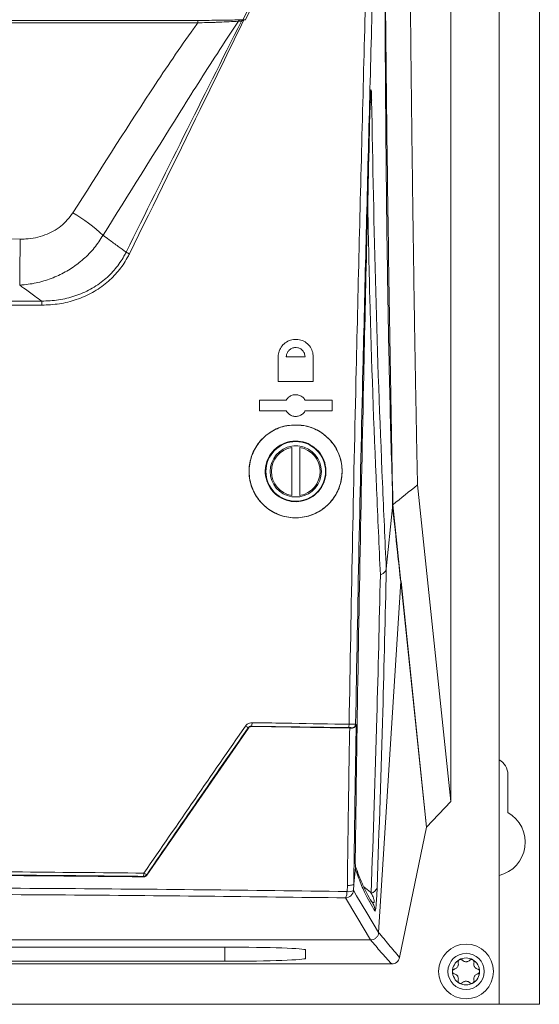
# Model space of a CAD drawing. Header units: millimetres. Extents: x 19 to 723, y 156 to 413.
# Tile 14 of 22: x 372 to 437, y 156 to 278. Entities that reach past the tile are written whole.
import ezdxf

# ---------------------------------------------------------------- set-up
doc = ezdxf.new("R2010")
doc.units = ezdxf.units.MM
doc.header["$LTSCALE"] = 2.5

msp = doc.modelspace()

# ---------------------------------------------------------------- linework, layer by layer
at = {"color": 7, "linetype": 'Continuous', "lineweight": 15}
for p, q in [((431.68, 156.33), (431.68, 413.33)), ((436.68, 156.33), (436.68, 413.33)), ((425.68, 181.49), (425.68, 387.84)), ((394.3, 278.4), (291.05, 278.4)), ((394.3, 278.1), (291.05, 278.1)), ((404.27, 236.65), (404.27, 233.59)), ((405.29, 236.65), (407.63, 236.65)), ((408.64, 233.59), (408.64, 236.65)), ((404.27, 233.59), (408.64, 233.59)), ((405.29, 231.29), (401.96, 231.29)), ((401.96, 231.29), (401.96, 229.94)), ((410.96, 231.29), (407.63, 231.29)), ((410.96, 229.94), (410.96, 231.29)), ((401.96, 229.94), (405.29, 229.94)), ((407.63, 229.94), (410.96, 229.94)), ((405.96, 219.46), (405.96, 225.42)), ((406.96, 225.42), (406.96, 219.46)), ((418.48, 217.98), (418.45, 220.23)), ((418.45, 220.23), (418.49, 218.29)), ((421.56, 220.77), (425.68, 181.49)), ((418.48, 217.98), (417.69, 210.34)), ((418.49, 218.29), (418.48, 217.98)), ((418.48, 217.98), (418.48, 217.98)), ((418.49, 218.32), (418.51, 218.32)), ((418.49, 218.29), (419.48, 208.78)), ((418.52, 218.29), (418.52, 218.32)), ((417.69, 210.34), (417.69, 210.34)), ((416.74, 165.24), (419.48, 208.78)), ((419.49, 208.78), (422.68, 178.32)), ((422.7, 178.32), (419.52, 208.78)), ((388, 172.35), (400.59, 190.58)), ((400.59, 190.58), (400.56, 190.64)), ((412.98, 190.66), (400.97, 190.85)), ((400.97, 190.85), (401, 190.79)), ((401, 190.79), (413.15, 190.6)), ((413.15, 190.6), (413.41, 190.59)), ((413.41, 190.59), (413.39, 190.62)), ((413.89, 191.1), (413.96, 191.01)), ((432.78, 180.12), (432.78, 184.83)), ((425.68, 181.49), (422.7, 178.32)), ((422.67, 178.31), (419.34, 162.12)), ((422.68, 178.32), (422.67, 178.31)), ((422.68, 178.32), (422.7, 178.32)), ((422.68, 178.32), (422.68, 178.32)), ((422.68, 178.32), (422.68, 178.32)), ((422.68, 178.32), (422.68, 178.32)), ((422.68, 178.32), (422.68, 178.32)), ((387.97, 172.41), (388, 172.35)), ((413.87, 173.33), (413.66, 171.24)), ((413.87, 173.33), (413.87, 173.33)), ((413.88, 173.41), (413.88, 173.43)), ((387.59, 172.14), (387.56, 172.2)), ((412.82, 170.32), (412.86, 171.07)), ((413.66, 171.24), (413.62, 170.46)), ((415.75, 164.31), (269.6, 164.31)), ((269.61, 164.31), (415.74, 164.31)), ((287.68, 163.42), (397.68, 163.42)), ((407.68, 163.07), (407.68, 162.02)), ((266.99, 161.33), (418.36, 161.33)), ((397.68, 161.67), (287.68, 161.67)), ((342.68, 156.33), (431.68, 156.33)), ((436.68, 156.33), (431.68, 156.33))]:
    msp.add_line(p, q, dxfattribs=at)
at = {"color": 106, "linetype": 'Continuous', "lineweight": 15}
for p, q in [((394.3, 278.4), (394.3, 278.1)), ((397.68, 161.67), (397.68, 163.42))]:
    msp.add_line(p, q, dxfattribs=at)
at = {"color": 7, "linetype": 'Continuous', "lineweight": 15, "flags": 128}
for points in [[(372.21, 245.56), (372.21, 245.95), (372.22, 246.47), (372.22, 247.11), (372.23, 247.84), (372.24, 248.65), (372.25, 249.51), (372.26, 250.39), (372.27, 251.27)], [(413.62, 170.46), (413.7, 170.33), (414.01, 169.8), (415.28, 167.68), (416.74, 165.24)], [(415.75, 164.31), (414.04, 167.16), (412.62, 169.53)]]:
    msp.add_lwpolyline(points, dxfattribs=at)
at = {"color": 106, "linetype": 'Continuous', "lineweight": 15, "flags": 128}
msp.add_lwpolyline([(413.88, 173.32), (413.89, 173.18), (413.89, 173)], dxfattribs=at)
at = {"color": 7, "linetype": 'Continuous', "lineweight": 15}
for centre, radius in [((406.46, 222.44), 3.7), ((427.59, 160.4), 3.4), ((427.59, 160.4), 2.25)]:
    msp.add_circle(centre, radius, dxfattribs=at)
for centre, radius, start, end in [((399.55, 278.29), 0.178, 99.3287, 179.0159), ((369, 237.46), 19.68, 46.4865, 60.0809), ((371.49, 243.15), 3.48, 358.5689, 6.902), ((406.46, 222.44), 3.18, 99.0462, 260.9347), ((406.46, 222.44), 3.02, 99.524, 260.476), ((406.46, 222.44), 3.17, 80.9364, 99.0636), ((406.46, 222.44), 3.18, 279.0687, 80.9275), ((406.46, 222.44), 3.02, 279.524, 80.476), ((406.46, 222.44), 3.17, 260.9364, 279.0636), ((401.46, 192.51), 2.07, 233.463, 244.1858), ((400.22, 191.2), 0.823, 334.5893, 4.1955), ((412.38, 191.02), 0.702, 329.7326, 4.6589), ((413.38, 191.12), 0.502, 270.371, 357.8232), ((430.68, 184.83), 2.1, 0, 61.5631), ((430.68, 176.43), 4.25, 283.609, 60.3884), ((386.67, 172.54), 0.946, 338.7728, 3.4617), ((387.55, 172.7), 0.502, 270.2383, 324.7617), ((388.38, 173.59), 1.24, 232.4355, 250.6124), ((412.62, 170.53), 1, 270.1413, 356.2417), ((411.59, 170.2), 1.23, 326.7035, 5.3244), ((413.02, 171.47), 1.17, 260.1572, 300.7281), ((415.63, 171.06), 0.956, 281.3823, 344.4069), ((427.59, 160.4), 1.68, 120, 180), ((427.59, 160.4), 1.68, 60, 120), ((427.59, 160.4), 1.2, 87.0052, 92.9948), ((427.59, 162.23), 0.626, 264.2287, 275.7713), ((427.59, 160.4), 1.68, 0, 60), ((427.59, 160.4), 1.68, 180, 240), ((427.59, 160.4), 1.2, 147.0052, 152.9948), ((426.01, 161.31), 0.626, 324.2287, 335.7713), ((427.59, 160.4), 1.68, 300, 0), ((427.59, 160.4), 1.2, 27.0052, 32.9948), ((429.17, 161.31), 0.626, 204.2287, 215.7713), ((427.59, 160.4), 1.2, 207.0052, 212.9948), ((426.01, 159.49), 0.626, 24.2287, 35.7713), ((427.59, 160.4), 1.67, 240, 300), ((427.59, 160.4), 1.2, 267.0052, 272.9948), ((427.59, 158.57), 0.626, 84.2287, 95.7713), ((427.59, 160.4), 1.2, 327.0052, 332.9948), ((429.17, 159.49), 0.626, 144.2287, 155.7713)]:
    msp.add_arc(centre, radius, start, end, dxfattribs=at)
at = {"color": 106, "linetype": 'Continuous', "lineweight": 15}
for centre, radius, start, end in [((415.2, 268.62), 0.684, 318.3759, 353.1302), ((414.8, 167.99), 1.49, 355.982, 34.6417)]:
    msp.add_arc(centre, radius, start, end, dxfattribs=at)
at = {"color": 7, "linetype": 'Continuous', "lineweight": 15}
for centre, start_param, end_param in [((397.68, 163.07), 0, 1.570796), ((397.68, 162.02), 4.712389, 6.283185)]:
    msp.add_ellipse(centre, major_axis=(10, 0), ratio=0.034921, start_param=start_param, end_param=end_param, dxfattribs=at)
for points, knots in [([(420.44, 372.33), (420.44, 371.78), (420.43, 370.69), (420.43, 369.06), (420.42, 367.43), (420.42, 365.79), (420.41, 364.16), (420.41, 362.52), (420.4, 360.89), (420.4, 359.25), (420.4, 357.61), (420.39, 355.98), (420.39, 354.34), (420.39, 352.7), (420.39, 351.07), (420.39, 349.43), (420.39, 347.79), (420.39, 346.15), (420.39, 344.51), (420.39, 342.87), (420.39, 341.23), (420.39, 339.59), (420.39, 337.95), (420.39, 336.3), (420.39, 334.66), (420.4, 330.28), (420.42, 323.18), (420.46, 313.38), (420.51, 303.63), (420.57, 293.94), (420.65, 284.34), (420.74, 274.84), (420.85, 265.45), (420.94, 258.32), (421.01, 253.38), (421.05, 250.58), (421.09, 247.78), (421.13, 245.01), (421.17, 242.25), (421.22, 239.51), (421.26, 236.78), (421.31, 234.07), (421.36, 231.38), (421.41, 228.7), (421.46, 226.04), (421.51, 223.4), (421.55, 221.65), (421.56, 220.77)], [0, 0, 0, 0, 0.010419, 0.020834, 0.031245, 0.041652, 0.052057, 0.062459, 0.072859, 0.083257, 0.093654, 0.10405, 0.114447, 0.124843, 0.13524, 0.145638, 0.156038, 0.16644, 0.176845, 0.187252, 0.197663, 0.208078, 0.218497, 0.228921, 0.239351, 0.249786, 0.312365, 0.374862, 0.437378, 0.500012, 0.562606, 0.625094, 0.687575, 0.75015, 0.769412, 0.788656, 0.807886, 0.827103, 0.846311, 0.865513, 0.884712, 0.903911, 0.923112, 0.942318, 0.961533, 0.98076, 1, 1, 1, 1]), ([(399.9, 278.48), (402.41, 283.52), (405.88, 290.52), (409.33, 297.54), (410.3, 299.51)], [0, 0, 0, 0, 0.719376, 1, 1, 1, 1]), ([(410.61, 299.51), (409.62, 297.51), (406.18, 290.49), (402.7, 283.48), (400.22, 278.48)], [0, 0, 0, 0, 0.286232, 1, 1, 1, 1]), ([(413.08, 191.07), (413.21, 198.36), (413.47, 212.95), (413.91, 232.99), (414.34, 251.07), (414.75, 267.18), (415.17, 283.32), (415.45, 294.1), (415.59, 299.49)], [0, 0, 0, 0, 0.203469, 0.407229, 0.555203, 0.703178, 0.851589, 1, 1, 1, 1]), ([(416.45, 299.46), (416.42, 298.07), (416.25, 291.66), (415.94, 280.24), (415.54, 265.18), (415.16, 250.12), (414.73, 232.73), (414.29, 213.02), (414.02, 198.41), (413.89, 191.1)], [0, 0, 0, 0, 0.038242, 0.17654, 0.314838, 0.453493, 0.592148, 0.795928, 1, 1, 1, 1]), ([(418.51, 218.32), (418.25, 230.72), (418.04, 243.74), (417.68, 270.67), (417.55, 284.58), (417.46, 298.71)], [0, 0, 0, 0, 0.5, 0.5, 1, 1, 1, 1]), ([(418.45, 220.23), (418.33, 224.28), (418.1, 232.39), (417.86, 245.01), (417.69, 257.91), (417.58, 270.99), (417.51, 284.18), (417.46, 293.04), (417.44, 297.48)], [0, 0, 0, 0, 0.167787, 0.3361, 0.50382, 0.672063, 0.835789, 1, 1, 1, 1]), ([(378.82, 254.52), (382, 259.55), (386.76, 267.1), (392.01, 274.91), (394.03, 277.71), (394.3, 278.1)], [0, 0, 0, 0, 0.632858, 0.949311, 1, 1, 1, 1]), ([(399.37, 278.29), (398.49, 276.97), (395.96, 273.18), (390.39, 264.28), (385.69, 256.77), (382.55, 251.74)], [0, 0, 0, 0, 0.151369, 0.43241, 1, 1, 1, 1]), ([(385.41, 249.65), (387.79, 254.43), (392.55, 263.98), (397.32, 273.53), (399.71, 278.31)], [0, 0, 0, 0, 0.499955, 1, 1, 1, 1]), ([(400.03, 278.47), (398.42, 275.17), (393.7, 265.48), (388.95, 255.81), (385.83, 249.44)], [0, 0, 0, 0, 0.340994, 1, 1, 1, 1]), ([(394.3, 278.4), (395.24, 278.41), (397.13, 278.41), (398.72, 278.45), (399.52, 278.47)], [0, 0, 0, 0, 0.4956653, 1, 1, 1, 1]), ([(399.37, 278.29), (398.6, 278.25), (397.67, 278.21), (395.94, 278.14), (395.04, 278.12), (394.3, 278.1)], [0, 0, 0, 0, 0.504055, 0.598288, 1, 1, 1, 1]), ([(399.71, 278.31), (399.61, 278.3), (399.5, 278.3), (399.39, 278.29), (399.37, 278.29)], [0, 0, 0, 0, 0.858541, 1, 1, 1, 1]), ([(399.52, 278.47), (399.65, 278.47), (399.78, 278.47), (399.91, 278.48), (399.91, 278.48)], [0, 0, 0, 0, 0.979114, 1, 1, 1, 1]), ([(399.71, 278.31), (399.71, 278.31), (399.71, 278.31), (399.71, 278.31), (399.71, 278.31), (399.71, 278.31), (399.72, 278.31), (399.74, 278.33), (399.79, 278.36), (399.83, 278.38), (399.85, 278.4)], [0, 0, 0, 0, 0.000321, 0.000879, 0.002702, 0.009185, 0.03351, 0.127724, 0.499977, 1, 1, 1, 1]), ([(400.03, 278.47), (399.98, 278.45), (399.92, 278.43), (399.86, 278.4), (399.85, 278.4)], [0, 0, 0, 0, 0.83485, 1, 1, 1, 1]), ([(400.22, 278.48), (400.2, 278.48), (400.15, 278.49), (400.07, 278.48), (400, 278.48), (399.94, 278.48), (399.92, 278.48), (399.91, 278.48)], [0, 0, 0, 0, 0.143718, 0.38238, 0.585634, 0.792972, 1, 1, 1, 1]), ([(400.22, 278.48), (400.16, 278.48), (400.1, 278.49), (400.04, 278.47), (400.03, 278.47)], [0, 0, 0, 0, 0.835285, 1, 1, 1, 1]), ([(415.65, 266.65), (415.67, 267.2), (415.69, 267.96), (415.73, 268.91), (415.76, 269.41), (415.78, 269.71), (415.81, 269.82), (415.83, 269.79), (415.85, 269.56), (415.87, 269.1), (415.87, 268.7), (415.87, 268.54)], [0, 0, 0, 0, 0.262542, 0.36931, 0.477017, 0.539113, 0.601516, 0.658806, 0.747791, 0.901803, 1, 1, 1, 1]), ([(415.65, 266.66), (415.66, 267.01), (415.68, 267.64), (415.71, 268.46), (415.74, 269.02), (415.76, 269.34), (415.77, 269.49), (415.78, 269.55), (415.78, 269.54), (415.78, 269.54)], [0, 0, 0, 0, 0.321551, 0.575242, 0.758444, 0.868465, 0.943254, 0.98797, 1, 1, 1, 1]), ([(415.87, 268.54), (416.02, 260.59), (416.3, 244.69), (417.02, 225.33), (417.53, 213.9), (417.69, 210.34)], [0, 0, 0, 0, 0.407713, 0.815503, 1, 1, 1, 1]), ([(413.85, 174.71), (413.9, 178.57), (414.05, 190.16), (414.38, 209.61), (414.81, 230.83), (415.24, 249.86), (415.52, 261.05), (415.65, 266.65)], [0, 0, 0, 0, 0.127465, 0.382436, 0.637796, 0.818826, 1, 1, 1, 1]), ([(372.27, 251.27), (372.5, 251.27), (373.54, 251.28), (375.32, 251.66), (377.42, 252.75), (378.35, 253.93), (378.82, 254.52)], [0, 0, 0, 0, 0.089163, 0.409799, 0.704409, 1, 1, 1, 1]), ([(382.55, 251.74), (382.21, 251.2), (381.51, 250.14), (380.17, 248.78), (378.68, 247.63), (377.01, 246.71), (375.2, 246.03), (373.57, 245.67), (372.57, 245.59), (372.21, 245.56)], [0, 0, 0, 0, 0.1523, 0.304625, 0.452512, 0.600427, 0.757262, 0.914123, 1, 1, 1, 1]), ([(382.55, 251.74), (382.8, 251.55), (383.43, 251.09), (384.38, 250.4), (385.09, 249.88), (385.41, 249.65)], [0, 0, 0, 0, 0.2623887, 0.6611917, 1, 1, 1, 1]), ([(313.08, 251.27), (319.06, 251.32), (331.03, 251.43), (350.76, 251.45), (364.51, 251.33), (372.27, 251.27)], [0, 0, 0, 0, 0.3032402, 0.6064962, 1, 1, 1, 1]), ([(374.94, 243.57), (375.64, 243.6), (377.04, 243.66), (379.09, 244.16), (381.02, 245), (382.72, 246.15), (384.11, 247.56), (384.95, 248.76), (385.32, 249.48), (385.41, 249.65)], [0, 0, 0, 0, 0.164476, 0.328846, 0.493595, 0.658232, 0.807606, 0.95696, 1, 1, 1, 1]), ([(385.83, 249.44), (385.74, 249.27), (385.35, 248.51), (384.48, 247.26), (383.03, 245.79), (381.26, 244.59), (379.26, 243.7), (377.14, 243.17), (375.69, 243.1), (374.96, 243.07)], [0, 0, 0, 0, 0.043135, 0.192823, 0.342528, 0.507244, 0.672061, 0.835982, 1, 1, 1, 1]), ([(385.83, 249.44), (385.79, 249.46), (385.71, 249.5), (385.59, 249.55), (385.48, 249.61), (385.43, 249.63), (385.41, 249.65)], [0, 0, 0, 0, 0.245343, 0.5, 0.754657, 1, 1, 1, 1]), ([(374.94, 243.57), (374.66, 243.78), (373.93, 244.31), (373.02, 244.97), (372.39, 245.43), (372.21, 245.56)], [0, 0, 0, 0, 0.308817, 0.805566, 1, 1, 1, 1]), ([(310.41, 243.57), (317.4, 243.57), (331.37, 243.57), (349.14, 243.57), (363.65, 243.57), (371.18, 243.57), (374.94, 243.57)], [0, 0, 0, 0, 0.325281, 0.649808, 0.824847, 1, 1, 1, 1]), ([(374.96, 243.07), (371.2, 243.07), (363.67, 243.06), (352.64, 243.06), (341.87, 243.06), (331.38, 243.06), (320.88, 243.06), (313.89, 243.07), (310.39, 243.07)], [0, 0, 0, 0, 0.175029, 0.350175, 0.512397, 0.674713, 0.837309, 1, 1, 1, 1]), ([(408.64, 236.65), (408.61, 236.89), (408.57, 237.38), (408.19, 238.04), (407.63, 238.54), (406.93, 238.82), (406.17, 238.85), (405.45, 238.63), (404.85, 238.18), (404.43, 237.57), (404.28, 237.02), (404.28, 236.71), (404.27, 236.65)], [0, 0, 0, 0, 0.107659, 0.215268, 0.32409, 0.43392, 0.543664, 0.65227, 0.759219, 0.864743, 0.969667, 1, 1, 1, 1]), ([(407.63, 236.65), (407.61, 236.78), (407.59, 237.04), (407.38, 237.39), (407.09, 237.66), (406.71, 237.81), (406.3, 237.83), (405.92, 237.71), (405.59, 237.47), (405.37, 237.14), (405.29, 236.85), (405.29, 236.68), (405.29, 236.65)], [0, 0, 0, 0, 0.107644, 0.215238, 0.324035, 0.433851, 0.543604, 0.652233, 0.759198, 0.864716, 0.969619, 1, 1, 1, 1]), ([(407.63, 231.29), (407.53, 231.42), (407.35, 231.67), (406.94, 231.9), (406.48, 231.99), (406.02, 231.92), (405.61, 231.7), (405.39, 231.46), (405.3, 231.31), (405.29, 231.29)], [0, 0, 0, 0, 0.16473, 0.329438, 0.494471, 0.658152, 0.819251, 0.977733, 1, 1, 1, 1]), ([(405.29, 229.94), (405.38, 229.81), (405.56, 229.56), (405.97, 229.33), (406.43, 229.24), (406.89, 229.31), (407.3, 229.53), (407.53, 229.78), (407.61, 229.92), (407.63, 229.94)], [0, 0, 0, 0, 0.164655, 0.329285, 0.494304, 0.658062, 0.819246, 0.977736, 1, 1, 1, 1]), ([(405.92, 228.19), (406.58, 228.19), (407.9, 228.18), (409.71, 227.33), (411.16, 225.96), (412.07, 224.16), (412.31, 222.17), (411.88, 220.23), (410.84, 218.57), (409.33, 217.35), (407.52, 216.68), (405.57, 216.64), (403.7, 217.26), (402.12, 218.47), (401.03, 220.15), (400.57, 222.11), (400.8, 224.09), (401.66, 225.86), (403.04, 227.23), (404.55, 227.99), (405.54, 228.14), (405.92, 228.19)], [0, 0, 0, 0, 0.0544583, 0.1088906, 0.1639353, 0.2192214, 0.2740083, 0.32776, 0.3804489, 0.4325618, 0.4848259, 0.5378637, 0.5919406, 0.6468711, 0.702104, 0.7569676, 0.8109699, 0.8640042, 0.9163668, 0.9686111, 1, 1, 1, 1]), ([(407.14, 228.18), (406.49, 228.2), (405.19, 228.23), (403.35, 227.45), (401.87, 226.16), (400.91, 224.46), (400.56, 222.55), (400.85, 220.63), (401.76, 218.89), (403.21, 217.53), (405.05, 216.73), (407.06, 216.6), (408.98, 217.15), (410.6, 218.29), (411.73, 219.89), (412.28, 221.75), (412.19, 223.69), (411.47, 225.51), (410.17, 227), (408.64, 227.9), (407.56, 228.1), (407.14, 228.18)], [0, 0, 0, 0, 0.053613, 0.107255, 0.16018, 0.212491, 0.26477, 0.317587, 0.371296, 0.425915, 0.481089, 0.53619, 0.590572, 0.64389, 0.6963, 0.748383, 0.800868, 0.854296, 0.908789, 0.96398, 1, 1, 1, 1]), ([(406.1, 226.2), (406.53, 226.19), (407.4, 226.19), (408.58, 225.63), (409.53, 224.74), (410.12, 223.56), (410.28, 222.26), (410, 221), (409.32, 219.91), (408.33, 219.11), (407.15, 218.68), (405.88, 218.66), (404.66, 219.05), (403.62, 219.85), (402.91, 220.95), (402.61, 222.22), (402.76, 223.52), (403.32, 224.68), (404.22, 225.57), (405.21, 226.06), (405.86, 226.16), (406.1, 226.2)], [0, 0, 0, 0, 0.054482, 0.108938, 0.163995, 0.219267, 0.274026, 0.327765, 0.380469, 0.432608, 0.484883, 0.537907, 0.591959, 0.646877, 0.702123, 0.757013, 0.811031, 0.864056, 0.916394, 0.96862, 1, 1, 1, 1]), ([(418.48, 217.98), (418.68, 216.14), (419.02, 213.09), (419.35, 210), (419.48, 208.78)], [0, 0, 0, 0, 0.604, 1, 1, 1, 1]), ([(417.69, 210.34), (417.56, 204.43), (417.26, 191.28), (416.8, 178.07), (416.56, 170.81)], [0, 0, 0, 0, 0.449638, 1, 1, 1, 1]), ([(416.96, 209.62), (416.97, 209.62), (417.09, 209.66), (417.33, 209.79), (417.6, 210.03), (417.66, 210.23), (417.69, 210.34)], [0, 0, 0, 0, 0.022083, 0.294511, 0.647253, 1, 1, 1, 1]), ([(415.82, 170.13), (416.07, 177.39), (416.52, 190.58), (416.82, 203.72), (416.96, 209.62)], [0, 0, 0, 0, 0.550846, 1, 1, 1, 1]), ([(387.62, 172.6), (389.72, 175.65), (393.91, 181.73), (398.13, 187.81), (400.22, 190.84)], [0, 0, 0, 0, 0.501948, 1, 1, 1, 1]), ([(400.56, 190.64), (398.46, 187.62), (394.25, 181.54), (390.07, 175.46), (387.97, 172.41)], [0, 0, 0, 0, 0.498061, 1, 1, 1, 1]), ([(401.04, 191.26), (400.94, 191.26), (400.73, 191.24), (400.43, 191.09), (400.29, 190.93), (400.22, 190.84)], [0, 0, 0, 0, 0.3331905, 0.6666446, 1, 1, 1, 1]), ([(400.56, 190.64), (400.59, 190.68), (400.66, 190.77), (400.81, 190.84), (400.91, 190.85), (400.97, 190.85)], [0, 0, 0, 0, 0.3293078, 0.6594444, 1, 1, 1, 1]), ([(401, 190.79), (400.94, 190.79), (400.83, 190.78), (400.69, 190.7), (400.62, 190.62), (400.59, 190.58)], [0, 0, 0, 0, 0.341697, 0.683783, 1, 1, 1, 1]), ([(401.04, 191.26), (401.37, 191.26), (403.02, 191.24), (407.04, 191.17), (410.71, 191.11), (413.08, 191.07)], [0, 0, 0, 0, 0.081791, 0.40896, 1, 1, 1, 1]), ([(412.86, 171.07), (412.9, 174.22), (412.99, 180.72), (413.09, 187.24), (413.15, 190.6)], [0, 0, 0, 0, 0.485623, 1, 1, 1, 1]), ([(413.39, 190.62), (413.38, 190.63), (413.36, 190.64), (413.27, 190.65), (413.14, 190.66), (413.04, 190.66), (412.98, 190.66)], [0, 0, 0, 0, 0.248373, 0.502108, 0.750963, 1, 1, 1, 1]), ([(413.08, 191.07), (413.18, 191.07), (413.4, 191.07), (413.65, 191.08), (413.83, 191.09), (413.87, 191.1), (413.89, 191.1)], [0, 0, 0, 0, 0.251776, 0.501658, 0.7543, 1, 1, 1, 1]), ([(413.96, 191.01), (413.96, 191.01), (413.96, 190.98), (413.93, 190.88), (413.83, 190.74), (413.64, 190.61), (413.48, 190.6), (413.41, 190.59)], [0, 0, 0, 0, 0.006026, 0.144753, 0.48871, 0.76301, 1, 1, 1, 1]), ([(413.96, 191.01), (413.96, 190.85), (413.93, 189.04), (413.87, 185.6), (413.79, 180.75), (413.72, 175.96), (413.68, 172.8), (413.66, 171.23)], [0, 0, 0, 0, 0.02476, 0.272545, 0.520348, 0.760166, 1, 1, 1, 1]), ([(413.87, 173.33), (413.87, 173.34), (413.86, 173.51), (413.84, 173.93), (413.85, 174.45), (413.85, 174.71)], [0, 0, 0, 0, 0.027153, 0.515156, 1, 1, 1, 1]), ([(297.73, 172.6), (302.71, 172.65), (312.65, 172.76), (327.65, 172.84), (338.52, 172.86), (347.76, 172.86), (357.39, 172.84), (371.55, 172.77), (382.26, 172.65), (387.62, 172.6)], [0, 0, 0, 0, 0.1666396, 0.3333585, 0.4999986, 0.5281954, 0.6409942, 0.8204972, 1, 1, 1, 1]), ([(297.76, 172.14), (301.45, 172.18), (308.82, 172.26), (319.94, 172.34), (331.1, 172.39), (342.34, 172.4), (353.62, 172.39), (364.96, 172.34), (376.29, 172.26), (383.82, 172.18), (387.59, 172.14)], [0, 0, 0, 0, 0.12366, 0.24732, 0.371504, 0.495688, 0.62149, 0.747293, 0.873646, 1, 1, 1, 1]), ([(387.56, 172.2), (383.84, 172.24), (376.41, 172.32), (365.2, 172.4), (353.95, 172.44), (342.69, 172.46), (331.45, 172.44), (320.22, 172.4), (308.99, 172.32), (301.53, 172.24), (297.8, 172.2)], [0, 0, 0, 0, 0.124733, 0.249467, 0.374733, 0.5, 0.624734, 0.749467, 0.874734, 1, 1, 1, 1]), ([(388, 172.35), (387.96, 172.31), (387.89, 172.23), (387.75, 172.15), (387.64, 172.14), (387.59, 172.14)], [0, 0, 0, 0, 0.334582, 0.669326, 1, 1, 1, 1]), ([(413.89, 173), (413.88, 173.04), (413.87, 173.1), (413.87, 173.27), (413.87, 173.33)], [0, 0, 0, 0, 0.668992, 1, 1, 1, 1]), ([(416.03, 168.85), (415.97, 168.94), (415.71, 169.29), (415.25, 170.12), (414.65, 171.41), (414.18, 172.54), (413.93, 173.28), (413.88, 173.42)], [0, 0, 0, 0, 0.091137, 0.360509, 0.644725, 0.931716, 1, 1, 1, 1]), ([(413.88, 173.29), (413.88, 173.29), (413.88, 173.29), (413.88, 173.32), (413.88, 173.39), (413.88, 173.41)], [0, 0, 0, 0, 0.151795, 0.639595, 1, 1, 1, 1]), ([(416.29, 167.89), (415.85, 168.61), (415.16, 169.76), (414.38, 171.66), (414.01, 172.67), (413.89, 173)], [0, 0, 0, 0, 0.528468, 0.842824, 1, 1, 1, 1]), ([(413.66, 171.23), (413.64, 171.21), (413.6, 171.16), (413.4, 171.11), (413.15, 171.08), (412.96, 171.07), (412.87, 171.07), (412.86, 171.07)], [0, 0, 0, 0, 0.261053, 0.522104, 0.783189, 0.975068, 1, 1, 1, 1]), ([(413.66, 171.23), (413.66, 171.23), (413.66, 171.23), (413.66, 171.24), (413.66, 171.24)], [0, 0, 0, 0, 0.550787, 1, 1, 1, 1]), ([(272.54, 170.32), (278.27, 170.39), (289.73, 170.54), (307.17, 170.69), (324.75, 170.79), (337.64, 170.81), (348.96, 170.81), (360.44, 170.79), (376.87, 170.7), (394.94, 170.55), (406.86, 170.39), (412.82, 170.32)], [0, 0, 0, 0, 0.123943, 0.247887, 0.373144, 0.498401, 0.521423, 0.613527, 0.742321, 0.871206, 1, 1, 1, 1]), ([(412.62, 169.53), (406.87, 169.6), (395.36, 169.75), (377.86, 169.9), (360.21, 169.99), (342.55, 170.02), (324.99, 169.99), (307.52, 169.9), (290.06, 169.75), (278.51, 169.6), (272.73, 169.53)], [0, 0, 0, 0, 0.124731, 0.249462, 0.375529, 0.501597, 0.625543, 0.749489, 0.874745, 1, 1, 1, 1]), ([(415.72, 169.16), (415.81, 169.09), (415.94, 168.99), (416.1, 168.94), (416.17, 168.97), (416.2, 169.03), (416.2, 169.07), (416.2, 169.13), (416.19, 169.21), (416.15, 169.41), (416.02, 169.73), (415.9, 169.97), (415.82, 170.13)], [0, 0, 0, 0, 0.266041, 0.399377, 0.466609, 0.48908, 0.50782, 0.526583, 0.551993, 0.597648, 0.743986, 1, 1, 1, 1]), ([(416.56, 170.81), (416.55, 170.54), (416.53, 170.1), (416.49, 169.44), (416.45, 168.94), (416.42, 168.51), (416.38, 168.18), (416.33, 167.89), (416.3, 167.89), (416.29, 167.89)], [0, 0, 0, 0, 0.203007, 0.342628, 0.429916, 0.52886, 0.641526, 0.753172, 1, 1, 1, 1]), ([(416.74, 165.24), (416.72, 165.13), (416.69, 164.9), (416.49, 164.61), (416.22, 164.4), (415.96, 164.31), (415.8, 164.31), (415.75, 164.31)], [0, 0, 0, 0, 0.229252, 0.458632, 0.684656, 0.906146, 1, 1, 1, 1]), ([(416.73, 165.24), (417.16, 164.74), (417.59, 164.23), (418.23, 163.45), (418.45, 163.19), (418.89, 162.67), (419.11, 162.4), (419.34, 162.12)], [0, 0, 0, 0, 0.5, 0.5, 0.75, 0.75, 1, 1, 1, 1]), ([(418.36, 161.33), (417.9, 161.82), (417.46, 162.32), (416.59, 163.31), (416.17, 163.81), (415.74, 164.31)], [0, 0, 0, 0, 0.5, 0.5, 1, 1, 1, 1]), ([(419.34, 162.12), (419.29, 161.9), (419.17, 161.69), (418.81, 161.4), (418.59, 161.33), (418.36, 161.33)], [0, 0, 0, 0, 0.5, 0.5, 1, 1, 1, 1]), ([(426.61, 161.49), (426.62, 161.42), (426.64, 161.3), (426.62, 161.15), (426.58, 161.08), (426.58, 161.06)], [0, 0, 0, 0, 0.470128, 0.863222, 1, 1, 1, 1]), ([(426.75, 161.85), (426.74, 161.85), (426.71, 161.83), (426.66, 161.78), (426.61, 161.69), (426.59, 161.59), (426.6, 161.53), (426.61, 161.49)], [0, 0, 0, 0, 0.040583, 0.263821, 0.488507, 0.724483, 1, 1, 1, 1]), ([(427.13, 161.79), (427.1, 161.82), (427.05, 161.87), (426.94, 161.9), (426.83, 161.89), (426.77, 161.86), (426.75, 161.85)], [0, 0, 0, 0, 0.2755503, 0.5519351, 0.806637, 1, 1, 1, 1]), ([(427.52, 161.6), (427.46, 161.62), (427.34, 161.64), (427.21, 161.72), (427.15, 161.78), (427.13, 161.79)], [0, 0, 0, 0, 0.408992, 0.815631, 1, 1, 1, 1]), ([(428.04, 161.79), (427.99, 161.75), (427.9, 161.67), (427.75, 161.62), (427.67, 161.61), (427.65, 161.6)], [0, 0, 0, 0, 0.4701276, 0.8632219, 1, 1, 1, 1]), ([(428.42, 161.85), (428.42, 161.85), (428.39, 161.87), (428.32, 161.89), (428.22, 161.89), (428.12, 161.86), (428.07, 161.82), (428.04, 161.79)], [0, 0, 0, 0, 0.040583, 0.263821, 0.488507, 0.724483, 1, 1, 1, 1]), ([(428.57, 161.49), (428.57, 161.53), (428.59, 161.6), (428.56, 161.71), (428.5, 161.8), (428.45, 161.83), (428.42, 161.85)], [0, 0, 0, 0, 0.27555, 0.551935, 0.806637, 1, 1, 1, 1]), ([(428.6, 161.06), (428.58, 161.12), (428.54, 161.24), (428.54, 161.38), (428.56, 161.47), (428.57, 161.49)], [0, 0, 0, 0, 0.408992, 0.815631, 1, 1, 1, 1]), ([(426.15, 160.7), (426.12, 160.69), (426.05, 160.67), (425.97, 160.59), (425.92, 160.49), (425.91, 160.43), (425.91, 160.4)], [0, 0, 0, 0, 0.27555, 0.551935, 0.806637, 1, 1, 1, 1]), ([(425.91, 160.4), (425.91, 160.39), (425.91, 160.36), (425.93, 160.29), (425.98, 160.2), (426.05, 160.13), (426.12, 160.11), (426.15, 160.1)], [0, 0, 0, 0, 0.040583, 0.263821, 0.488507, 0.724483, 1, 1, 1, 1]), ([(426.51, 160.95), (426.47, 160.9), (426.39, 160.8), (426.26, 160.73), (426.18, 160.71), (426.15, 160.7)], [0, 0, 0, 0, 0.408992, 0.815631, 1, 1, 1, 1]), ([(426.15, 160.1), (426.22, 160.07), (426.33, 160.03), (426.45, 159.93), (426.5, 159.87), (426.51, 159.85)], [0, 0, 0, 0, 0.4701276, 0.8632219, 1, 1, 1, 1]), ([(429.02, 160.7), (428.96, 160.73), (428.84, 160.77), (428.72, 160.87), (428.67, 160.93), (428.66, 160.95)], [0, 0, 0, 0, 0.470128, 0.863222, 1, 1, 1, 1]), ([(428.66, 159.85), (428.7, 159.9), (428.78, 160), (428.92, 160.07), (429, 160.09), (429.02, 160.1)], [0, 0, 0, 0, 0.408992, 0.815631, 1, 1, 1, 1]), ([(429.26, 160.4), (429.26, 160.41), (429.26, 160.44), (429.25, 160.51), (429.2, 160.6), (429.12, 160.67), (429.06, 160.69), (429.02, 160.7)], [0, 0, 0, 0, 0.040583, 0.263821, 0.488507, 0.724483, 1, 1, 1, 1]), ([(429.02, 160.1), (429.06, 160.11), (429.13, 160.13), (429.21, 160.21), (429.25, 160.31), (429.26, 160.37), (429.26, 160.4)], [0, 0, 0, 0, 0.27555, 0.551935, 0.806637, 1, 1, 1, 1]), ([(426.58, 159.74), (426.6, 159.68), (426.64, 159.56), (426.63, 159.42), (426.61, 159.33), (426.61, 159.31)], [0, 0, 0, 0, 0.408992, 0.815631, 1, 1, 1, 1]), ([(426.61, 159.31), (426.6, 159.27), (426.58, 159.2), (426.61, 159.09), (426.67, 159), (426.73, 158.97), (426.75, 158.95)], [0, 0, 0, 0, 0.27555, 0.551935, 0.806637, 1, 1, 1, 1]), ([(426.75, 158.95), (426.75, 158.95), (426.79, 158.93), (426.86, 158.91), (426.95, 158.91), (427.05, 158.94), (427.1, 158.98), (427.13, 159)], [0, 0, 0, 0, 0.040583, 0.263821, 0.488507, 0.724483, 1, 1, 1, 1]), ([(427.13, 159), (427.18, 159.05), (427.28, 159.13), (427.42, 159.18), (427.5, 159.19), (427.52, 159.2)], [0, 0, 0, 0, 0.470128, 0.863222, 1, 1, 1, 1]), ([(427.65, 159.2), (427.71, 159.18), (427.84, 159.16), (427.96, 159.08), (428.02, 159.02), (428.04, 159)], [0, 0, 0, 0, 0.408992, 0.815631, 1, 1, 1, 1]), ([(428.04, 159), (428.07, 158.98), (428.12, 158.93), (428.23, 158.9), (428.34, 158.91), (428.4, 158.94), (428.42, 158.95)], [0, 0, 0, 0, 0.27555, 0.551935, 0.806637, 1, 1, 1, 1]), ([(428.42, 158.95), (428.43, 158.95), (428.46, 158.97), (428.52, 159.02), (428.56, 159.11), (428.59, 159.21), (428.57, 159.27), (428.57, 159.31)], [0, 0, 0, 0, 0.040583, 0.263821, 0.488507, 0.724483, 1, 1, 1, 1]), ([(428.57, 159.31), (428.55, 159.38), (428.53, 159.5), (428.56, 159.65), (428.59, 159.72), (428.6, 159.74)], [0, 0, 0, 0, 0.470128, 0.863222, 1, 1, 1, 1])]:
    msp.add_open_spline(points, degree=3, knots=knots, dxfattribs=at)
at = {"color": 106, "linetype": 'Continuous', "lineweight": 15}
for points, knots in [([(416.96, 209.62), (416.8, 213.17), (416.29, 224.59), (415.69, 239.97), (415.47, 251.88), (415.39, 255.83)], [0, 0, 0, 0, 0.231491, 0.74454, 1, 1, 1, 1]), ([(414.91, 170.88), (415.18, 170.66), (415.48, 170.41), (415.79, 170.16), (415.82, 170.13)], [0, 0, 0, 0, 0.880447, 1, 1, 1, 1])]:
    msp.add_open_spline(points, degree=3, knots=knots, dxfattribs=at)
at = {"color": 7, "linetype": 'Continuous', "lineweight": 15}
for points in [[(418.51, 218.31), (419.53, 219.14), (420.55, 219.96), (421.56, 220.77)], [(422.67, 178.31), (422.67, 178.32), (422.68, 178.32), (422.68, 178.32)]]:
    msp.add_open_spline(points, degree=3, dxfattribs=at)

doc.saveas('drawing.dxf')
